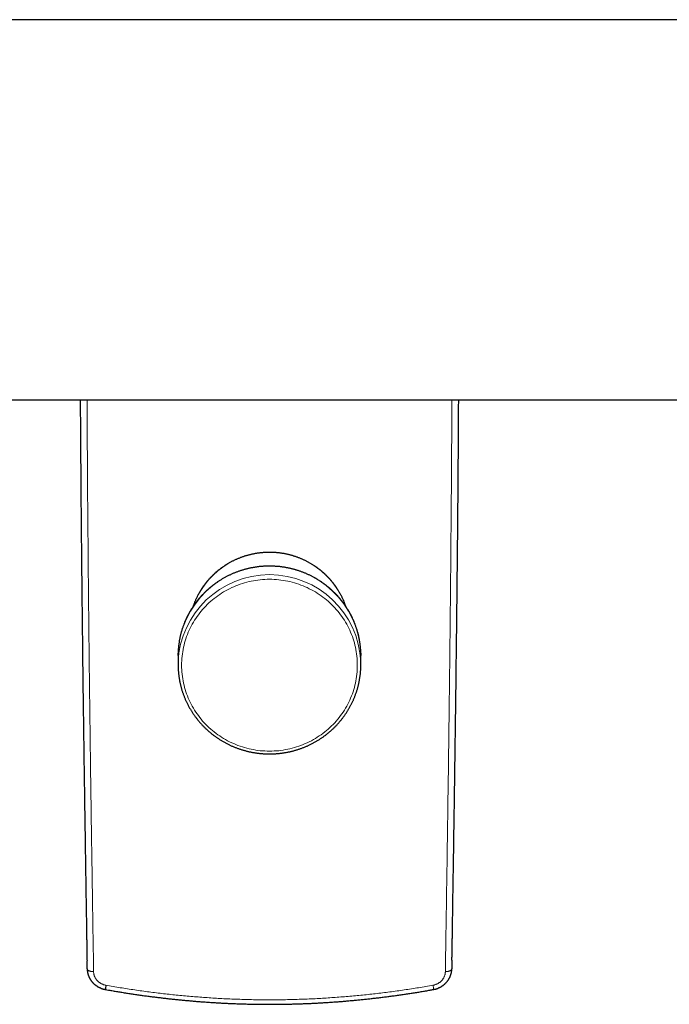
# Model space of a CAD drawing. Header units: millimetres. Extents: x 8 to 835, y 12 to 422.
# Tile 5 of 25: x 390 to 479, y 24 to 159. Entities that reach past the tile are written whole.
import ezdxf

# ---------------------------------------------------------------- set-up
doc = ezdxf.new("R2010")
doc.units = ezdxf.units.MM

msp = doc.modelspace()

# ---------------------------------------------------------------- linework, layer by layer
at = {"color": 7, "linetype": 'Continuous', "lineweight": 30}
for p, q in [((482.9, 158.86), (365.9, 158.86)), ((324.9, 106.86), (523.9, 106.86)), ((411.9, 71.89), (411.9, 70.68)), ((436.9, 70.68), (436.9, 71.89)), ((399.47, 29.04), (399.47, 29.04)), ((449.33, 29.04), (449.33, 29.04))]:
    msp.add_line(p, q, dxfattribs=at)
at = {"color": 252, "linetype": 'Continuous', "lineweight": 0, "flags": 128}
for points in [[(424.4, 58.82), (424.09, 58.82), (423.77, 58.84), (423.46, 58.86), (423.14, 58.88), (422.83, 58.92), (422.52, 58.97), (422.21, 59.02), (421.9, 59.08), (421.6, 59.15), (421.29, 59.22), (420.99, 59.3), (420.69, 59.4), (420.39, 59.49), (420.09, 59.6), (419.8, 59.72), (419.51, 59.84), (419.23, 59.97), (418.95, 60.1), (418.67, 60.24), (418.39, 60.4), (418.12, 60.55), (417.86, 60.72), (417.59, 60.89), (417.34, 61.07), (417.09, 61.25), (416.84, 61.44), (416.6, 61.64), (416.36, 61.84), (416.13, 62.05), (415.9, 62.26), (415.68, 62.48), (415.47, 62.71), (415.26, 62.94), (415.06, 63.18), (414.87, 63.42), (414.68, 63.67), (414.5, 63.92), (414.32, 64.17), (414.16, 64.43), (413.99, 64.7), (413.84, 64.97), (413.69, 65.24), (413.56, 65.51), (413.42, 65.79), (413.3, 66.08), (413.18, 66.36), (413.07, 66.65), (412.97, 66.94), (412.88, 67.24), (412.79, 67.53), (412.72, 67.83), (412.65, 68.13), (412.59, 68.43), (412.53, 68.73), (412.49, 69.04), (412.45, 69.34), (412.42, 69.65), (412.4, 69.96), (412.39, 70.27), (412.38, 70.57), (412.39, 70.88), (412.4, 71.19), (412.42, 71.5), (412.45, 71.8), (412.49, 72.11), (412.53, 72.41), (412.59, 72.71), (412.65, 73.02), (412.72, 73.32), (412.79, 73.61), (412.88, 73.91), (412.97, 74.2), (413.07, 74.5), (413.18, 74.78), (413.3, 75.07), (413.42, 75.35), (413.56, 75.63), (413.69, 75.91), (413.84, 76.18), (413.99, 76.45), (414.16, 76.71), (414.32, 76.97), (414.5, 77.23), (414.68, 77.48), (414.87, 77.73), (415.06, 77.97), (415.26, 78.21), (415.47, 78.44), (415.68, 78.66), (415.9, 78.88), (416.13, 79.1), (416.36, 79.31), (416.6, 79.51), (416.84, 79.71), (417.09, 79.9), (417.34, 80.08), (417.59, 80.26), (417.86, 80.43), (418.12, 80.59), (418.39, 80.75), (418.67, 80.9), (418.95, 81.04), (419.23, 81.18), (419.51, 81.31), (419.8, 81.43), (420.09, 81.54), (420.39, 81.65), (420.69, 81.75), (420.99, 81.84), (421.29, 81.92), (421.6, 82), (421.9, 82.07), (422.21, 82.13), (422.52, 82.18), (422.83, 82.22), (423.14, 82.26), (423.46, 82.29), (423.77, 82.31), (424.09, 82.32), (424.4, 82.33), (424.71, 82.32), (425.03, 82.31), (425.34, 82.29), (425.66, 82.26), (425.97, 82.22), (426.28, 82.18), (426.59, 82.13), (426.9, 82.07), (427.2, 82), (427.51, 81.92), (427.81, 81.84), (428.11, 81.75), (428.41, 81.65), (428.71, 81.54), (429, 81.43), (429.29, 81.31), (429.57, 81.18), (429.85, 81.04), (430.13, 80.9), (430.41, 80.75), (430.68, 80.59), (430.94, 80.43), (431.21, 80.26), (431.46, 80.08), (431.71, 79.9), (431.96, 79.71), (432.2, 79.51), (432.44, 79.31), (432.67, 79.1), (432.9, 78.88), (433.12, 78.66), (433.33, 78.44), (433.54, 78.21), (433.74, 77.97), (433.93, 77.73), (434.12, 77.48), (434.3, 77.23), (434.48, 76.97), (434.64, 76.71), (434.81, 76.45), (434.96, 76.18), (435.11, 75.91), (435.24, 75.63), (435.38, 75.35), (435.5, 75.07), (435.62, 74.78), (435.73, 74.5), (435.83, 74.2), (435.92, 73.91), (436.01, 73.61), (436.08, 73.32), (436.15, 73.02), (436.21, 72.71), (436.27, 72.41), (436.31, 72.11), (436.35, 71.8), (436.38, 71.5), (436.4, 71.19), (436.41, 70.88), (436.41, 70.57), (436.41, 70.27), (436.4, 69.96), (436.38, 69.65), (436.35, 69.34), (436.31, 69.04), (436.27, 68.73), (436.21, 68.43), (436.15, 68.13), (436.08, 67.83), (436.01, 67.53), (435.92, 67.24), (435.83, 66.94), (435.73, 66.65), (435.62, 66.36), (435.5, 66.08), (435.38, 65.79), (435.24, 65.51), (435.11, 65.24), (434.96, 64.97), (434.81, 64.7), (434.64, 64.43), (434.48, 64.17), (434.3, 63.92), (434.12, 63.67), (433.93, 63.42), (433.74, 63.18), (433.54, 62.94), (433.33, 62.71), (433.12, 62.48), (432.9, 62.26), (432.67, 62.05), (432.44, 61.84), (432.2, 61.64), (431.96, 61.44), (431.71, 61.25), (431.46, 61.07), (431.21, 60.89), (430.94, 60.72), (430.68, 60.55), (430.41, 60.4), (430.13, 60.24), (429.85, 60.1), (429.57, 59.97), (429.29, 59.84), (429, 59.72), (428.71, 59.6), (428.41, 59.49), (428.11, 59.4), (427.81, 59.3), (427.51, 59.22), (427.2, 59.15), (426.9, 59.08), (426.59, 59.02), (426.28, 58.97), (425.97, 58.92), (425.66, 58.88), (425.34, 58.86), (425.03, 58.84), (424.71, 58.82), (424.4, 58.82)], [(400.35, 28.66), (400.29, 28.66), (400.23, 28.67), (400.18, 28.67), (400.12, 28.68), (400.07, 28.69), (400.02, 28.69), (399.97, 28.7), (399.92, 28.72), (399.87, 28.73), (399.82, 28.74), (399.78, 28.76), (399.74, 28.77), (399.7, 28.79), (399.67, 28.81), (399.63, 28.82), (399.6, 28.84), (399.57, 28.86), (399.55, 28.88), (399.53, 28.9), (399.51, 28.93), (399.5, 28.95), (399.48, 28.97), (399.47, 28.99), (399.47, 29.02), (399.47, 29.04)], [(448.45, 28.66), (448.51, 28.66), (448.57, 28.67), (448.62, 28.67), (448.68, 28.68), (448.73, 28.69), (448.78, 28.69), (448.83, 28.7), (448.88, 28.72), (448.93, 28.73), (448.98, 28.74), (449.02, 28.76), (449.06, 28.77), (449.1, 28.79), (449.13, 28.81), (449.17, 28.82), (449.2, 28.84), (449.23, 28.86), (449.25, 28.88), (449.27, 28.9), (449.29, 28.93), (449.3, 28.95), (449.32, 28.97), (449.32, 28.99), (449.33, 29.02), (449.33, 29.04)]]:
    msp.add_lwpolyline(points, dxfattribs=at)
at = {"color": 7, "linetype": 'Continuous', "lineweight": 30, "flags": 128}
for points in [[(411.9, 71.89), (411.9, 72.21), (411.9, 72.23)], [(436.89, 72.24), (436.9, 72.21), (436.9, 71.89)]]:
    msp.add_lwpolyline(points, dxfattribs=at)
at = {"color": 252, "linetype": 'Continuous', "lineweight": 0}
for centre, radius, start, end in [((424.4, 74.95), 11.07, 19.3536, 160.6458), ((424.4, 71.66), 12.51, 2.6954, 177.3882), ((424.4, 70.45), 12.51, 2.6954, 177.3882), ((444.38, 26.26), 2.44, 359.0417, 12.7983)]:
    msp.add_arc(centre, radius, start, end, dxfattribs=at)
at = {"color": 7, "linetype": 'Continuous', "lineweight": 30}
for centre, radius, start, end in [((423.86, 70.68), 11.96, 178.3718, 181.68), ((424.94, 70.68), 11.96, 358.3504, 1.7156), ((404.42, 26.26), 2.44, 167.2017, 180.9583)]:
    msp.add_arc(centre, radius, start, end, dxfattribs=at)
for points, knots in [([(398.52, 106.86), (398.53, 106.33), (398.53, 105.05), (398.55, 103.05), (398.56, 100.89), (398.58, 98.79), (398.59, 96.74), (398.61, 94.76), (398.62, 92.85), (398.64, 91), (398.65, 89.22), (398.67, 87.49), (398.69, 85.81), (398.7, 84.17), (398.72, 82.58), (398.74, 81.01), (398.75, 79.49), (398.77, 78), (398.78, 76.55), (398.8, 75.15), (398.82, 73.79), (398.83, 72.46), (398.85, 71.17), (398.86, 69.91), (398.88, 68.67), (398.89, 67.46), (398.91, 66.28), (398.93, 65.11), (398.94, 63.97), (398.96, 62.84), (398.97, 61.73), (398.99, 60.64), (399, 59.57), (399.01, 58.52), (399.03, 57.49), (399.04, 56.49), (399.06, 55.5), (399.07, 54.53), (399.09, 53.58), (399.1, 52.64), (399.11, 51.72), (399.13, 50.81), (399.14, 49.91), (399.15, 49.03), (399.17, 48.16), (399.18, 47.3), (399.19, 46.45), (399.2, 45.61), (399.22, 44.79), (399.23, 43.97), (399.24, 43.18), (399.25, 42.39), (399.27, 41.62), (399.28, 40.86), (399.29, 40.11), (399.3, 39.37), (399.31, 38.64), (399.33, 37.92), (399.34, 37.21), (399.35, 36.51), (399.36, 35.82), (399.37, 35.13), (399.38, 34.45), (399.39, 33.78), (399.4, 33.12), (399.41, 32.46), (399.42, 31.81), (399.43, 31.16), (399.44, 30.61), (399.45, 30.27), (399.45, 30.15)], [0, 0, 0, 0, 0.020591, 0.04914, 0.076881, 0.103883, 0.130226, 0.155772, 0.180308, 0.203967, 0.226861, 0.249078, 0.27069, 0.291757, 0.312331, 0.332453, 0.352162, 0.371449, 0.390091, 0.408164, 0.425732, 0.442846, 0.45955, 0.475882, 0.491872, 0.507547, 0.52293, 0.538043, 0.552903, 0.567527, 0.581953, 0.596208, 0.610141, 0.623779, 0.637143, 0.650257, 0.663136, 0.675798, 0.688256, 0.700523, 0.71261, 0.724528, 0.736285, 0.74789, 0.759351, 0.770675, 0.781868, 0.792936, 0.803885, 0.81463, 0.825189, 0.835588, 0.845838, 0.855947, 0.865923, 0.875772, 0.885502, 0.895118, 0.904626, 0.914031, 0.923338, 0.932557, 0.941693, 0.950749, 0.959727, 0.968631, 0.977462, 0.986222, 0.994913, 1, 1, 1, 1]), ([(449.35, 30.22), (449.35, 30.28), (449.36, 30.56), (449.36, 31.04), (449.37, 31.68), (449.38, 32.32), (449.4, 32.96), (449.41, 33.62), (449.42, 34.27), (449.43, 34.94), (449.44, 35.61), (449.45, 36.29), (449.46, 36.97), (449.47, 37.66), (449.48, 38.37), (449.49, 39.07), (449.5, 39.79), (449.52, 40.52), (449.53, 41.26), (449.54, 42), (449.55, 42.76), (449.56, 43.53), (449.58, 44.31), (449.59, 45.1), (449.6, 45.9), (449.61, 46.72), (449.62, 47.56), (449.64, 48.4), (449.65, 49.25), (449.66, 50.12), (449.68, 50.99), (449.69, 51.88), (449.7, 52.78), (449.72, 53.69), (449.73, 54.62), (449.74, 55.56), (449.76, 56.52), (449.77, 57.49), (449.78, 58.48), (449.8, 59.48), (449.81, 60.51), (449.83, 61.56), (449.84, 62.63), (449.86, 63.72), (449.87, 64.83), (449.89, 65.95), (449.9, 67.09), (449.92, 68.26), (449.93, 69.44), (449.94, 70.64), (449.96, 71.87), (449.97, 73.12), (449.99, 74.4), (450.01, 75.71), (450.02, 77.05), (450.04, 78.43), (450.05, 79.84), (450.07, 81.3), (450.08, 82.8), (450.1, 84.34), (450.11, 85.91), (450.13, 87.51), (450.15, 89.15), (450.16, 90.83), (450.18, 92.56), (450.19, 94.33), (450.2, 96.17), (450.22, 98.06), (450.23, 100.03), (450.25, 102.05), (450.26, 104.14), (450.27, 105.74), (450.27, 106.66), (450.28, 106.86)], [0, 0, 0, 0, 0.002717, 0.011271, 0.019888, 0.028571, 0.037322, 0.046141, 0.055031, 0.063995, 0.073033, 0.082149, 0.091344, 0.100625, 0.110001, 0.119476, 0.129056, 0.138745, 0.148549, 0.158473, 0.168524, 0.17871, 0.189036, 0.199513, 0.210148, 0.221004, 0.232002, 0.243119, 0.25436, 0.265731, 0.277238, 0.288888, 0.300688, 0.312646, 0.324772, 0.337073, 0.349562, 0.36225, 0.37515, 0.388275, 0.401644, 0.415273, 0.429185, 0.443402, 0.457842, 0.472426, 0.487238, 0.50229, 0.517598, 0.533181, 0.549059, 0.565254, 0.581793, 0.598706, 0.616027, 0.633798, 0.652068, 0.670894, 0.690333, 0.710124, 0.730319, 0.750951, 0.772059, 0.793687, 0.815887, 0.838722, 0.862265, 0.886605, 0.91185, 0.938023, 0.964752, 0.992157, 1, 1, 1, 1]), ([(434.85, 78.61), (434.84, 78.62), (434.82, 78.69), (434.77, 78.82), (434.71, 78.99), (434.65, 79.15), (434.58, 79.32), (434.51, 79.48), (434.44, 79.64), (434.36, 79.8), (434.28, 79.96), (434.2, 80.12), (434.12, 80.27), (434.04, 80.43), (433.95, 80.58), (433.86, 80.74), (433.76, 80.89), (433.67, 81.04), (433.57, 81.18), (433.47, 81.33), (433.36, 81.48), (433.26, 81.62), (433.15, 81.76), (433.04, 81.9), (432.93, 82.04), (432.81, 82.17), (432.7, 82.31), (432.58, 82.44), (432.45, 82.57), (432.33, 82.7), (432.2, 82.82), (432.08, 82.95), (431.95, 83.07), (431.81, 83.19), (431.68, 83.31), (431.54, 83.42), (431.4, 83.54), (431.26, 83.65), (431.12, 83.76), (430.98, 83.86), (430.83, 83.97), (430.69, 84.07), (430.54, 84.17), (430.39, 84.27), (430.24, 84.36), (430.08, 84.46), (429.93, 84.55), (429.77, 84.63), (429.61, 84.72), (429.45, 84.8), (429.29, 84.88), (429.13, 84.96), (428.97, 85.03), (428.8, 85.1), (428.64, 85.17), (428.47, 85.24), (428.3, 85.3), (428.13, 85.36), (427.96, 85.42), (427.79, 85.48), (427.62, 85.53), (427.44, 85.58), (427.27, 85.63), (427.1, 85.67), (426.92, 85.72), (426.75, 85.76), (426.57, 85.79), (426.39, 85.83), (426.21, 85.86), (426.04, 85.88), (425.86, 85.91), (425.68, 85.93), (425.5, 85.95), (425.32, 85.97), (425.14, 85.98), (424.96, 85.99), (424.78, 86), (424.6, 86), (424.42, 86), (424.24, 86), (424.06, 86), (423.88, 85.99), (423.7, 85.98), (423.52, 85.97), (423.34, 85.95), (423.16, 85.93), (422.98, 85.91), (422.8, 85.89), (422.62, 85.86), (422.45, 85.83), (422.27, 85.8), (422.09, 85.76), (421.92, 85.72), (421.74, 85.68), (421.57, 85.64), (421.39, 85.59), (421.22, 85.54), (421.05, 85.49), (420.87, 85.44), (420.7, 85.38), (420.54, 85.32), (420.37, 85.25), (420.2, 85.19), (420.03, 85.12), (419.87, 85.05), (419.7, 84.97), (419.54, 84.9), (419.38, 84.82), (419.22, 84.74), (419.06, 84.65), (418.91, 84.56), (418.75, 84.47), (418.6, 84.38), (418.44, 84.29), (418.29, 84.19), (418.14, 84.09), (418, 83.99), (417.85, 83.89), (417.71, 83.78), (417.56, 83.67), (417.42, 83.56), (417.29, 83.45), (417.15, 83.33), (417.01, 83.22), (416.88, 83.1), (416.75, 82.97), (416.62, 82.85), (416.5, 82.72), (416.37, 82.6), (416.25, 82.47), (416.13, 82.33), (416.01, 82.2), (415.9, 82.07), (415.78, 81.93), (415.67, 81.79), (415.56, 81.65), (415.46, 81.51), (415.35, 81.36), (415.25, 81.22), (415.15, 81.07), (415.06, 80.92), (414.96, 80.77), (414.87, 80.62), (414.78, 80.46), (414.7, 80.31), (414.61, 80.15), (414.53, 79.99), (414.45, 79.83), (414.38, 79.67), (414.3, 79.51), (414.23, 79.35), (414.17, 79.19), (414.1, 79.02), (414.04, 78.86), (413.99, 78.72), (413.96, 78.64), (413.95, 78.61)], [0, 0, 0, 0, 0.001824, 0.008366, 0.014909, 0.021451, 0.027994, 0.034537, 0.041079, 0.047622, 0.054165, 0.060708, 0.067251, 0.073795, 0.080338, 0.086882, 0.093425, 0.099969, 0.106513, 0.113057, 0.119601, 0.126145, 0.132689, 0.139234, 0.145778, 0.152323, 0.158868, 0.165413, 0.171958, 0.178503, 0.185048, 0.191594, 0.198139, 0.204685, 0.211231, 0.217777, 0.224323, 0.230869, 0.237415, 0.243962, 0.250508, 0.257055, 0.263602, 0.270148, 0.276695, 0.283242, 0.28979, 0.296337, 0.302884, 0.309432, 0.315979, 0.322527, 0.329075, 0.335623, 0.34217, 0.348718, 0.355267, 0.361815, 0.368363, 0.374911, 0.38146, 0.388008, 0.394557, 0.401105, 0.407654, 0.414203, 0.420751, 0.4273, 0.433849, 0.440398, 0.446947, 0.453496, 0.460045, 0.466594, 0.473143, 0.479692, 0.486241, 0.49279, 0.499339, 0.505888, 0.512437, 0.518986, 0.525535, 0.532084, 0.538633, 0.545183, 0.551732, 0.558281, 0.56483, 0.571379, 0.577927, 0.584476, 0.591025, 0.597574, 0.604123, 0.610672, 0.61722, 0.623769, 0.630317, 0.636866, 0.643414, 0.649963, 0.656511, 0.663059, 0.669607, 0.676156, 0.682704, 0.689251, 0.695799, 0.702347, 0.708895, 0.715442, 0.72199, 0.728537, 0.735084, 0.741631, 0.748178, 0.754725, 0.761272, 0.767819, 0.774365, 0.780912, 0.787458, 0.794005, 0.800551, 0.807097, 0.813643, 0.820188, 0.826734, 0.833279, 0.839825, 0.84637, 0.852915, 0.85946, 0.866005, 0.87255, 0.879095, 0.885639, 0.892183, 0.898728, 0.905272, 0.911816, 0.91836, 0.924904, 0.931447, 0.937991, 0.944534, 0.951078, 0.957621, 0.964164, 0.970707, 0.97725, 0.983793, 0.990335, 0.996878, 1, 1, 1, 1]), ([(436.89, 72.25), (436.89, 72.28), (436.89, 72.37), (436.88, 72.53), (436.87, 72.71), (436.86, 72.9), (436.84, 73.09), (436.82, 73.28), (436.8, 73.46), (436.77, 73.65), (436.74, 73.83), (436.71, 74.02), (436.67, 74.21), (436.64, 74.39), (436.6, 74.57), (436.55, 74.76), (436.51, 74.94), (436.46, 75.12), (436.4, 75.3), (436.35, 75.48), (436.29, 75.66), (436.23, 75.84), (436.17, 76.02), (436.1, 76.19), (436.03, 76.37), (435.96, 76.55), (435.88, 76.72), (435.81, 76.89), (435.73, 77.06), (435.65, 77.23), (435.56, 77.4), (435.47, 77.57), (435.38, 77.73), (435.29, 77.9), (435.19, 78.06), (435.09, 78.22), (434.99, 78.38), (434.89, 78.54), (434.78, 78.7), (434.68, 78.86), (434.57, 79.01), (434.45, 79.16), (434.34, 79.31), (434.22, 79.46), (434.1, 79.61), (433.98, 79.75), (433.85, 79.9), (433.73, 80.04), (433.6, 80.18), (433.46, 80.31), (433.33, 80.45), (433.2, 80.58), (433.06, 80.71), (432.92, 80.84), (432.78, 80.97), (432.63, 81.1), (432.49, 81.22), (432.34, 81.34), (432.19, 81.46), (432.04, 81.57), (431.89, 81.69), (431.73, 81.8), (431.57, 81.91), (431.42, 82.02), (431.26, 82.12), (431.1, 82.22), (430.93, 82.32), (430.77, 82.42), (430.6, 82.51), (430.43, 82.61), (430.26, 82.69), (430.09, 82.78), (429.92, 82.87), (429.75, 82.95), (429.57, 83.03), (429.4, 83.1), (429.22, 83.18), (429.04, 83.25), (428.87, 83.32), (428.69, 83.38), (428.5, 83.45), (428.32, 83.51), (428.14, 83.56), (427.96, 83.62), (427.77, 83.67), (427.58, 83.72), (427.4, 83.77), (427.21, 83.81), (427.02, 83.85), (426.84, 83.89), (426.65, 83.93), (426.46, 83.96), (426.27, 83.99), (426.08, 84.01), (425.89, 84.04), (425.7, 84.06), (425.5, 84.08), (425.31, 84.09), (425.12, 84.1), (424.93, 84.11), (424.74, 84.12), (424.54, 84.12), (424.35, 84.13), (424.16, 84.12), (423.97, 84.12), (423.78, 84.11), (423.58, 84.1), (423.39, 84.09), (423.2, 84.07), (423.01, 84.05), (422.82, 84.03), (422.63, 84), (422.44, 83.97), (422.25, 83.94), (422.06, 83.91), (421.87, 83.87), (421.68, 83.83), (421.49, 83.79), (421.31, 83.74), (421.12, 83.7), (420.94, 83.65), (420.75, 83.59), (420.57, 83.54), (420.39, 83.48), (420.2, 83.42), (420.02, 83.35), (419.84, 83.28), (419.67, 83.21), (419.49, 83.14), (419.31, 83.07), (419.14, 82.99), (418.96, 82.91), (418.79, 82.82), (418.62, 82.74), (418.45, 82.65), (418.28, 82.56), (418.11, 82.47), (417.95, 82.37), (417.79, 82.27), (417.62, 82.17), (417.46, 82.07), (417.3, 81.96), (417.15, 81.85), (416.99, 81.74), (416.84, 81.63), (416.68, 81.52), (416.53, 81.4), (416.39, 81.28), (416.24, 81.16), (416.09, 81.03), (415.95, 80.91), (415.81, 80.78), (415.67, 80.65), (415.54, 80.52), (415.4, 80.38), (415.27, 80.24), (415.14, 80.11), (415.01, 79.97), (414.88, 79.82), (414.76, 79.68), (414.64, 79.53), (414.52, 79.39), (414.4, 79.24), (414.29, 79.08), (414.18, 78.93), (414.07, 78.78), (413.96, 78.62), (413.86, 78.46), (413.76, 78.3), (413.66, 78.14), (413.56, 77.98), (413.46, 77.82), (413.37, 77.65), (413.28, 77.48), (413.2, 77.32), (413.11, 77.15), (413.03, 76.98), (412.95, 76.8), (412.88, 76.63), (412.8, 76.46), (412.73, 76.28), (412.67, 76.11), (412.6, 75.93), (412.54, 75.75), (412.48, 75.57), (412.42, 75.39), (412.37, 75.21), (412.32, 75.03), (412.27, 74.85), (412.23, 74.66), (412.18, 74.48), (412.14, 74.3), (412.11, 74.11), (412.07, 73.93), (412.04, 73.74), (412.02, 73.55), (411.99, 73.37), (411.97, 73.18), (411.95, 72.99), (411.93, 72.81), (411.92, 72.62), (411.91, 72.43), (411.91, 72.3), (411.9, 72.23), (411.9, 72.23)], [0, 0, 0, 0, 0.002438, 0.00742, 0.012403, 0.017385, 0.022368, 0.02735, 0.032333, 0.037316, 0.042298, 0.047281, 0.052263, 0.057246, 0.062229, 0.067212, 0.072195, 0.077177, 0.08216, 0.087143, 0.092126, 0.097109, 0.102093, 0.107076, 0.112059, 0.117042, 0.122026, 0.127009, 0.131993, 0.136977, 0.14196, 0.146944, 0.151928, 0.156912, 0.161896, 0.16688, 0.171865, 0.176849, 0.181833, 0.186818, 0.191803, 0.196787, 0.201772, 0.206757, 0.211742, 0.216727, 0.221712, 0.226698, 0.231683, 0.236668, 0.241654, 0.24664, 0.251626, 0.256611, 0.261597, 0.266583, 0.27157, 0.276556, 0.281542, 0.286529, 0.291515, 0.296502, 0.301489, 0.306475, 0.311462, 0.316449, 0.321436, 0.326423, 0.331411, 0.336398, 0.341385, 0.346373, 0.35136, 0.356348, 0.361336, 0.366323, 0.371311, 0.376299, 0.381287, 0.386275, 0.391263, 0.396251, 0.401239, 0.406228, 0.411216, 0.416204, 0.421193, 0.426181, 0.431169, 0.436158, 0.441146, 0.446135, 0.451124, 0.456112, 0.461101, 0.46609, 0.471078, 0.476067, 0.481056, 0.486044, 0.491033, 0.496022, 0.501011, 0.505999, 0.510988, 0.515977, 0.520966, 0.525955, 0.530943, 0.535932, 0.540921, 0.54591, 0.550898, 0.555887, 0.560876, 0.565864, 0.570853, 0.575841, 0.58083, 0.585818, 0.590807, 0.595795, 0.600784, 0.605772, 0.61076, 0.615749, 0.620737, 0.625725, 0.630713, 0.635701, 0.640689, 0.645677, 0.650665, 0.655652, 0.66064, 0.665628, 0.670615, 0.675603, 0.68059, 0.685577, 0.690564, 0.695552, 0.700539, 0.705526, 0.710513, 0.715499, 0.720486, 0.725473, 0.730459, 0.735446, 0.740432, 0.745418, 0.750404, 0.75539, 0.760376, 0.765362, 0.770348, 0.775334, 0.780319, 0.785305, 0.79029, 0.795276, 0.800261, 0.805246, 0.810231, 0.815216, 0.8202, 0.825185, 0.83017, 0.835154, 0.840139, 0.845123, 0.850107, 0.855091, 0.860076, 0.86506, 0.870043, 0.875027, 0.880011, 0.884995, 0.889978, 0.894962, 0.899945, 0.904928, 0.909912, 0.914895, 0.919878, 0.924861, 0.929844, 0.934827, 0.93981, 0.944793, 0.949776, 0.954759, 0.959741, 0.964724, 0.969707, 0.974689, 0.979672, 0.984654, 0.989637, 0.994619, 0.999602, 1, 1, 1, 1]), ([(411.91, 70.33), (411.91, 70.31), (411.91, 70.23), (411.91, 70.09), (411.92, 69.9), (411.94, 69.72), (411.95, 69.53), (411.97, 69.34), (412, 69.15), (412.02, 68.97), (412.05, 68.78), (412.08, 68.6), (412.12, 68.41), (412.15, 68.23), (412.19, 68.04), (412.24, 67.86), (412.28, 67.68), (412.33, 67.49), (412.38, 67.31), (412.44, 67.13), (412.49, 66.95), (412.55, 66.77), (412.61, 66.6), (412.68, 66.42), (412.75, 66.24), (412.82, 66.07), (412.89, 65.89), (412.97, 65.72), (413.05, 65.55), (413.13, 65.38), (413.22, 65.21), (413.3, 65.04), (413.39, 64.88), (413.48, 64.71), (413.58, 64.55), (413.68, 64.39), (413.78, 64.23), (413.88, 64.07), (413.98, 63.91), (414.09, 63.75), (414.2, 63.6), (414.31, 63.45), (414.43, 63.29), (414.55, 63.15), (414.67, 63), (414.79, 62.85), (414.91, 62.71), (415.04, 62.57), (415.17, 62.43), (415.3, 62.29), (415.43, 62.15), (415.57, 62.02), (415.7, 61.89), (415.84, 61.76), (415.98, 61.63), (416.13, 61.5), (416.27, 61.38), (416.42, 61.26), (416.57, 61.14), (416.72, 61.02), (416.87, 60.91), (417.02, 60.8), (417.18, 60.69), (417.34, 60.58), (417.5, 60.47), (417.66, 60.37), (417.82, 60.27), (417.99, 60.17), (418.15, 60.08), (418.32, 59.98), (418.49, 59.89), (418.66, 59.81), (418.83, 59.72), (419, 59.64), (419.18, 59.56), (419.35, 59.48), (419.53, 59.41), (419.7, 59.33), (419.88, 59.27), (420.06, 59.2), (420.24, 59.13), (420.43, 59.07), (420.61, 59.02), (420.79, 58.96), (420.98, 58.91), (421.16, 58.86), (421.35, 58.81), (421.53, 58.76), (421.72, 58.72), (421.91, 58.68), (422.1, 58.65), (422.29, 58.61), (422.48, 58.58), (422.67, 58.56), (422.86, 58.53), (423.05, 58.51), (423.24, 58.49), (423.43, 58.48), (423.62, 58.46), (423.82, 58.45), (424.01, 58.44), (424.2, 58.44), (424.33, 58.44), (424.4, 58.44)], [0, 0, 0, 0, 0.002427, 0.012393, 0.022359, 0.032325, 0.042291, 0.052257, 0.062223, 0.072189, 0.082155, 0.092121, 0.102087, 0.112053, 0.12202, 0.131986, 0.141953, 0.151919, 0.161886, 0.171853, 0.18182, 0.191787, 0.201754, 0.211721, 0.221689, 0.231656, 0.241624, 0.251592, 0.26156, 0.271528, 0.281496, 0.291465, 0.301434, 0.311402, 0.321371, 0.331341, 0.34131, 0.351279, 0.361249, 0.371219, 0.381189, 0.391159, 0.40113, 0.4111, 0.421071, 0.431042, 0.441014, 0.450985, 0.460957, 0.470928, 0.4809, 0.490873, 0.500845, 0.510818, 0.52079, 0.530763, 0.540737, 0.55071, 0.560683, 0.570657, 0.580631, 0.590605, 0.600579, 0.610554, 0.620529, 0.630503, 0.640478, 0.650453, 0.660429, 0.670404, 0.68038, 0.690356, 0.700331, 0.710307, 0.720284, 0.73026, 0.740237, 0.750213, 0.76019, 0.770167, 0.780144, 0.790121, 0.800098, 0.810075, 0.820053, 0.83003, 0.840008, 0.849986, 0.859963, 0.869941, 0.879919, 0.889897, 0.899875, 0.909853, 0.919831, 0.92981, 0.939788, 0.949766, 0.959745, 0.969723, 0.979701, 0.98968, 1, 1, 1, 1]), ([(424.4, 58.44), (424.43, 58.44), (424.53, 58.44), (424.7, 58.44), (424.89, 58.45), (425.08, 58.46), (425.27, 58.47), (425.46, 58.48), (425.65, 58.5), (425.85, 58.52), (426.04, 58.54), (426.23, 58.57), (426.42, 58.6), (426.61, 58.63), (426.8, 58.67), (426.98, 58.7), (427.17, 58.74), (427.36, 58.79), (427.55, 58.83), (427.73, 58.88), (427.92, 58.93), (428.1, 58.99), (428.28, 59.04), (428.47, 59.1), (428.65, 59.17), (428.83, 59.23), (429.01, 59.3), (429.18, 59.37), (429.36, 59.44), (429.54, 59.52), (429.71, 59.6), (429.89, 59.68), (430.06, 59.76), (430.23, 59.85), (430.4, 59.94), (430.57, 60.03), (430.73, 60.13), (430.9, 60.22), (431.06, 60.32), (431.22, 60.42), (431.38, 60.53), (431.54, 60.63), (431.7, 60.74), (431.85, 60.85), (432.01, 60.97), (432.16, 61.08), (432.31, 61.2), (432.46, 61.32), (432.6, 61.44), (432.75, 61.57), (432.89, 61.69), (433.03, 61.82), (433.17, 61.95), (433.3, 62.09), (433.44, 62.22), (433.57, 62.36), (433.7, 62.5), (433.83, 62.64), (433.95, 62.78), (434.07, 62.93), (434.19, 63.07), (434.31, 63.22), (434.43, 63.37), (434.54, 63.52), (434.65, 63.68), (434.76, 63.83), (434.87, 63.99), (434.97, 64.15), (435.07, 64.31), (435.17, 64.47), (435.27, 64.63), (435.36, 64.8), (435.45, 64.96), (435.54, 65.13), (435.63, 65.3), (435.71, 65.47), (435.79, 65.64), (435.87, 65.81), (435.94, 65.98), (436.02, 66.16), (436.09, 66.33), (436.15, 66.51), (436.22, 66.69), (436.28, 66.86), (436.34, 67.04), (436.39, 67.22), (436.45, 67.4), (436.5, 67.59), (436.54, 67.77), (436.59, 67.95), (436.63, 68.14), (436.67, 68.32), (436.7, 68.5), (436.73, 68.69), (436.76, 68.88), (436.79, 69.06), (436.82, 69.25), (436.84, 69.44), (436.85, 69.62), (436.87, 69.81), (436.88, 70), (436.89, 70.17), (436.89, 70.28), (436.89, 70.33)], [0, 0, 0, 0, 0.005351, 0.015326, 0.025301, 0.035277, 0.045252, 0.055227, 0.065202, 0.075177, 0.085152, 0.095127, 0.105102, 0.115077, 0.125051, 0.135026, 0.145001, 0.154975, 0.16495, 0.174925, 0.184899, 0.194873, 0.204848, 0.214822, 0.224796, 0.23477, 0.244744, 0.254717, 0.264691, 0.274665, 0.284638, 0.294611, 0.304584, 0.314557, 0.32453, 0.334503, 0.344475, 0.354448, 0.36442, 0.374392, 0.384364, 0.394336, 0.404307, 0.414279, 0.42425, 0.434221, 0.444192, 0.454163, 0.464133, 0.474104, 0.484074, 0.494044, 0.504014, 0.513983, 0.523953, 0.533922, 0.543891, 0.55386, 0.563829, 0.573797, 0.583765, 0.593733, 0.603701, 0.613669, 0.623636, 0.633604, 0.643571, 0.653538, 0.663504, 0.673471, 0.683437, 0.693403, 0.703369, 0.713335, 0.723301, 0.733266, 0.743231, 0.753196, 0.763161, 0.773126, 0.783091, 0.793055, 0.80302, 0.812984, 0.822948, 0.832912, 0.842876, 0.852839, 0.862803, 0.872766, 0.88273, 0.892693, 0.902656, 0.912619, 0.922582, 0.932545, 0.942508, 0.952471, 0.962433, 0.972396, 0.982359, 0.992321, 1, 1, 1, 1]), ([(399.47, 29.04), (399.46, 29.4), (399.46, 29.77), (399.45, 30.14), (399.45, 30.15)], [0, 0, 0, 0, 0.978025, 1, 1, 1, 1]), ([(449.35, 30.22), (449.35, 30.21), (449.34, 29.82), (449.34, 29.43), (449.33, 29.04)], [0, 0, 0, 0, 0.006257, 1, 1, 1, 1]), ([(399.47, 29.04), (399.47, 29.04), (399.47, 29.01), (399.47, 28.94), (399.48, 28.86), (399.49, 28.77), (399.5, 28.68), (399.51, 28.59), (399.53, 28.5), (399.55, 28.41), (399.57, 28.33), (399.6, 28.24), (399.63, 28.15), (399.66, 28.07), (399.7, 27.98), (399.73, 27.9), (399.77, 27.82), (399.81, 27.74), (399.86, 27.66), (399.91, 27.58), (399.96, 27.51), (400.01, 27.43), (400.07, 27.36), (400.12, 27.28), (400.18, 27.21), (400.25, 27.15), (400.31, 27.08), (400.38, 27.01), (400.45, 26.95), (400.52, 26.89), (400.59, 26.83), (400.66, 26.78), (400.74, 26.72), (400.82, 26.67), (400.9, 26.62), (400.98, 26.57), (401.06, 26.53), (401.14, 26.49), (401.23, 26.45), (401.32, 26.41), (401.4, 26.37), (401.49, 26.34), (401.58, 26.31), (401.67, 26.28), (401.76, 26.26), (401.86, 26.24), (401.93, 26.22), (401.97, 26.22), (401.98, 26.22)], [0, 0, 0, 0, 0.000528, 0.022906, 0.045337, 0.06779, 0.090228, 0.112623, 0.134951, 0.157166, 0.17947, 0.201886, 0.22438, 0.246917, 0.269454, 0.291955, 0.314387, 0.336508, 0.359019, 0.381535, 0.404062, 0.426605, 0.449166, 0.471751, 0.494364, 0.516933, 0.539579, 0.562172, 0.584741, 0.607307, 0.629885, 0.652497, 0.675164, 0.697995, 0.72069, 0.743341, 0.76605, 0.788801, 0.811581, 0.834373, 0.85716, 0.879972, 0.902673, 0.925329, 0.948125, 0.971022, 0.993981, 1, 1, 1, 1]), ([(446.82, 26.22), (446.83, 26.22), (446.87, 26.22), (446.94, 26.24), (447.04, 26.26), (447.13, 26.28), (447.22, 26.31), (447.31, 26.34), (447.4, 26.37), (447.48, 26.41), (447.57, 26.45), (447.66, 26.49), (447.74, 26.53), (447.82, 26.57), (447.9, 26.62), (447.98, 26.67), (448.06, 26.72), (448.14, 26.78), (448.21, 26.84), (448.29, 26.89), (448.36, 26.96), (448.43, 27.02), (448.49, 27.08), (448.56, 27.15), (448.62, 27.22), (448.68, 27.29), (448.74, 27.36), (448.79, 27.44), (448.84, 27.51), (448.89, 27.59), (448.94, 27.67), (448.99, 27.75), (449.03, 27.83), (449.07, 27.91), (449.11, 27.99), (449.14, 28.08), (449.17, 28.16), (449.2, 28.25), (449.23, 28.34), (449.25, 28.42), (449.27, 28.51), (449.29, 28.6), (449.3, 28.69), (449.32, 28.78), (449.32, 28.87), (449.33, 28.95), (449.33, 29.01), (449.33, 29.04)], [0, 0, 0, 0, 0.006159, 0.029027, 0.051937, 0.074856, 0.097755, 0.120606, 0.143401, 0.166008, 0.18863, 0.211313, 0.234051, 0.256834, 0.279653, 0.3025, 0.325363, 0.348231, 0.371092, 0.393937, 0.416755, 0.439537, 0.462274, 0.484957, 0.507528, 0.529899, 0.552362, 0.574856, 0.597378, 0.619925, 0.642492, 0.665074, 0.687667, 0.710262, 0.732852, 0.755433, 0.777996, 0.800536, 0.823046, 0.84552, 0.867952, 0.890379, 0.91256, 0.934809, 0.957189, 0.97966, 1, 1, 1, 1]), ([(401.98, 26.22), (402.11, 26.19), (402.46, 26.13), (403.01, 26.03), (403.62, 25.93), (404.23, 25.83), (404.85, 25.73), (405.46, 25.64), (406.07, 25.55), (406.68, 25.46), (407.29, 25.37), (407.91, 25.29), (408.52, 25.21), (409.13, 25.14), (409.73, 25.06), (410.34, 24.99), (410.95, 24.92), (411.56, 24.86), (412.16, 24.8), (412.77, 24.74), (413.37, 24.69), (413.97, 24.63), (414.57, 24.58), (415.17, 24.54), (415.77, 24.5), (416.37, 24.45), (416.96, 24.42), (417.56, 24.38), (418.15, 24.35), (418.74, 24.32), (419.33, 24.3), (419.92, 24.27), (420.5, 24.25), (421.08, 24.24), (421.67, 24.22), (422.25, 24.21), (422.82, 24.2), (423.4, 24.19), (423.93, 24.19), (424.26, 24.19), (424.4, 24.19)], [0, 0, 0, 0, 0.018851, 0.046507, 0.074125, 0.101704, 0.129245, 0.156746, 0.184208, 0.21163, 0.239013, 0.266356, 0.29366, 0.320924, 0.348149, 0.375333, 0.402464, 0.429527, 0.456521, 0.483447, 0.510304, 0.537094, 0.563817, 0.590472, 0.61706, 0.643582, 0.670038, 0.696428, 0.722753, 0.748985, 0.775118, 0.801165, 0.827125, 0.853002, 0.878796, 0.904509, 0.930138, 0.9557, 0.981192, 1, 1, 1, 1]), ([(424.4, 24.19), (424.57, 24.19), (424.92, 24.19), (425.46, 24.19), (426.03, 24.2), (426.6, 24.21), (427.18, 24.22), (427.75, 24.24), (428.33, 24.25), (428.92, 24.27), (429.5, 24.3), (430.08, 24.32), (430.67, 24.35), (431.26, 24.38), (431.85, 24.42), (432.44, 24.46), (433.04, 24.5), (433.63, 24.54), (434.23, 24.58), (434.83, 24.63), (435.42, 24.69), (436.02, 24.74), (436.62, 24.8), (437.23, 24.86), (437.83, 24.92), (438.44, 24.99), (439.04, 25.06), (439.65, 25.13), (440.26, 25.21), (440.87, 25.29), (441.47, 25.37), (442.08, 25.45), (442.69, 25.54), (443.3, 25.63), (443.91, 25.73), (444.53, 25.82), (445.14, 25.92), (445.75, 26.03), (446.31, 26.12), (446.67, 26.19), (446.82, 26.22)], [0, 0, 0, 0, 0.022481, 0.046588, 0.072026, 0.097525, 0.123088, 0.148721, 0.174439, 0.200239, 0.226122, 0.25209, 0.278144, 0.304285, 0.330518, 0.356837, 0.383222, 0.409674, 0.436192, 0.462777, 0.489431, 0.516152, 0.542942, 0.569801, 0.596728, 0.623725, 0.650791, 0.677921, 0.705098, 0.732315, 0.759572, 0.78687, 0.814208, 0.841587, 0.869007, 0.896467, 0.923968, 0.951509, 0.97909, 1, 1, 1, 1])]:
    msp.add_open_spline(points, degree=3, knots=knots, dxfattribs=at)
at = {"color": 252, "linetype": 'Continuous', "lineweight": 0}
for points, knots in [([(399.46, 106.86), (399.46, 106.5), (399.47, 104.9), (399.48, 102.06), (399.5, 98.64), (399.52, 95.54), (399.54, 92.75), (399.57, 89.96), (399.59, 87.18), (399.61, 84.39), (399.64, 81.61), (399.67, 78.83), (399.69, 76.23), (399.72, 73.82), (399.74, 71.6), (399.77, 69.38), (399.8, 67.17), (399.82, 65.07), (399.85, 63.11), (399.87, 61.27), (399.89, 59.43), (399.92, 57.59), (399.94, 55.86), (399.96, 54.23), (399.99, 52.7), (400.01, 51.18), (400.03, 49.66), (400.05, 48.15), (400.07, 46.68), (400.1, 45.27), (400.12, 43.9), (400.14, 42.54), (400.16, 41.19), (400.18, 39.81), (400.2, 38.42), (400.22, 37.01), (400.24, 35.61), (400.26, 34.3), (400.28, 33.1), (400.3, 31.98), (400.32, 30.87), (400.33, 29.76), (400.34, 29.03), (400.35, 28.66)], [0, 0, 0, 0, 0.013605, 0.060476, 0.107347, 0.1425, 0.177654, 0.212807, 0.24796, 0.283114, 0.318268, 0.353422, 0.388576, 0.416729, 0.444883, 0.473036, 0.50119, 0.529343, 0.552808, 0.576275, 0.599741, 0.623207, 0.646672, 0.666228, 0.685785, 0.705341, 0.724898, 0.744454, 0.76401, 0.781664, 0.799319, 0.816975, 0.83463, 0.852284, 0.870738, 0.889192, 0.907647, 0.926101, 0.94088, 0.95566, 0.970441, 0.985221, 1, 1, 1, 1]), ([(448.45, 28.66), (448.46, 29.05), (448.47, 29.83), (448.49, 31), (448.5, 32.17), (448.52, 33.35), (448.54, 34.53), (448.56, 35.72), (448.58, 36.91), (448.6, 38.11), (448.61, 39.3), (448.63, 40.6), (448.66, 42), (448.68, 43.51), (448.7, 45.02), (448.72, 46.53), (448.75, 48.05), (448.77, 49.58), (448.79, 51.1), (448.81, 52.63), (448.83, 54.16), (448.86, 55.7), (448.88, 57.24), (448.9, 58.94), (448.92, 60.83), (448.95, 62.89), (448.98, 65), (449, 67.16), (449.03, 69.38), (449.06, 71.59), (449.08, 73.81), (449.11, 76.22), (449.13, 78.81), (449.16, 81.59), (449.19, 84.37), (449.21, 87.16), (449.23, 89.94), (449.26, 92.73), (449.28, 95.52), (449.3, 98.62), (449.32, 102.04), (449.33, 104.89), (449.34, 106.5), (449.34, 106.86)], [0, 0, 0, 0, 0.015625, 0.03125, 0.046876, 0.062502, 0.078127, 0.093786, 0.109445, 0.125105, 0.140765, 0.156424, 0.175997, 0.19557, 0.215143, 0.234716, 0.254357, 0.273998, 0.293639, 0.313279, 0.332942, 0.352605, 0.372256, 0.391907, 0.418157, 0.444407, 0.470657, 0.498768, 0.526879, 0.55499, 0.583101, 0.611211, 0.646361, 0.68151, 0.71666, 0.75181, 0.786953, 0.822095, 0.857238, 0.892381, 0.939342, 0.986304, 1, 1, 1, 1]), ([(400.35, 28.66), (400.35, 28.62), (400.35, 28.53), (400.37, 28.41), (400.39, 28.29), (400.43, 28.16), (400.47, 28.04), (400.52, 27.93), (400.58, 27.81), (400.64, 27.7), (400.72, 27.59), (400.8, 27.49), (400.89, 27.39), (400.98, 27.3), (401.09, 27.22), (401.19, 27.14), (401.3, 27.07), (401.42, 27), (401.54, 26.95), (401.66, 26.9), (401.79, 26.85), (401.91, 26.82), (402, 26.8), (402.04, 26.8)], [0, 0, 0, 0, 0.0481658, 0.0964945, 0.1448763, 0.1932006, 0.2413625, 0.2894874, 0.3377812, 0.3861303, 0.4344204, 0.4825421, 0.5301038, 0.5778316, 0.6256154, 0.6733424, 0.7209034, 0.7681211, 0.8154999, 0.8629347, 0.9103159, 0.9575357, 1, 1, 1, 1]), ([(446.76, 26.8), (446.81, 26.81), (446.9, 26.82), (447.02, 26.86), (447.15, 26.9), (447.27, 26.95), (447.39, 27.01), (447.51, 27.08), (447.62, 27.15), (447.73, 27.23), (447.83, 27.31), (447.92, 27.4), (448.01, 27.5), (448.09, 27.6), (448.16, 27.71), (448.23, 27.82), (448.28, 27.93), (448.33, 28.05), (448.37, 28.16), (448.41, 28.29), (448.43, 28.41), (448.45, 28.53), (448.45, 28.62), (448.45, 28.66)], [0, 0, 0, 0, 0.047419, 0.095, 0.142635, 0.190214, 0.23763, 0.285058, 0.33265, 0.380299, 0.427892, 0.47532, 0.522582, 0.570005, 0.617484, 0.66491, 0.712176, 0.759711, 0.807405, 0.855154, 0.902851, 0.950391, 1, 1, 1, 1]), ([(402.04, 26.8), (402.36, 26.74), (403.02, 26.62), (404, 26.46), (404.98, 26.31), (405.97, 26.16), (406.96, 26.02), (407.95, 25.88), (408.94, 25.76), (409.93, 25.64), (410.92, 25.53), (411.91, 25.43), (412.9, 25.33), (413.9, 25.25), (414.89, 25.17), (415.89, 25.1), (416.89, 25.03), (417.92, 24.97), (418.97, 24.92), (420.06, 24.88), (421.14, 24.85), (422.23, 24.82), (423.31, 24.81), (424.04, 24.81), (424.4, 24.81)], [0, 0, 0, 0, 0.044347, 0.088694, 0.133042, 0.177389, 0.221778, 0.266168, 0.310559, 0.354948, 0.399341, 0.443735, 0.488129, 0.532522, 0.576961, 0.621402, 0.665842, 0.710281, 0.758548, 0.806816, 0.855083, 0.903389, 0.951695, 1, 1, 1, 1]), ([(424.4, 24.81), (424.76, 24.81), (425.49, 24.81), (426.57, 24.82), (427.66, 24.85), (428.74, 24.88), (429.83, 24.92), (430.88, 24.97), (431.91, 25.03), (432.91, 25.1), (433.9, 25.17), (434.9, 25.25), (435.89, 25.33), (436.89, 25.43), (437.88, 25.53), (438.87, 25.64), (439.86, 25.76), (440.85, 25.88), (441.84, 26.02), (442.83, 26.16), (443.81, 26.31), (444.8, 26.46), (445.78, 26.62), (446.44, 26.74), (446.76, 26.8)], [0, 0, 0, 0, 0.0482667, 0.0965344, 0.1448011, 0.1931066, 0.2414131, 0.2897186, 0.3341112, 0.3785052, 0.4228993, 0.4672918, 0.5117312, 0.556172, 0.6006128, 0.6450522, 0.6893986, 0.7337463, 0.778094, 0.8224404, 0.8668296, 0.9112202, 0.9556107, 1, 1, 1, 1])]:
    msp.add_open_spline(points, degree=3, knots=knots, dxfattribs=at)

doc.saveas('drawing.dxf')
